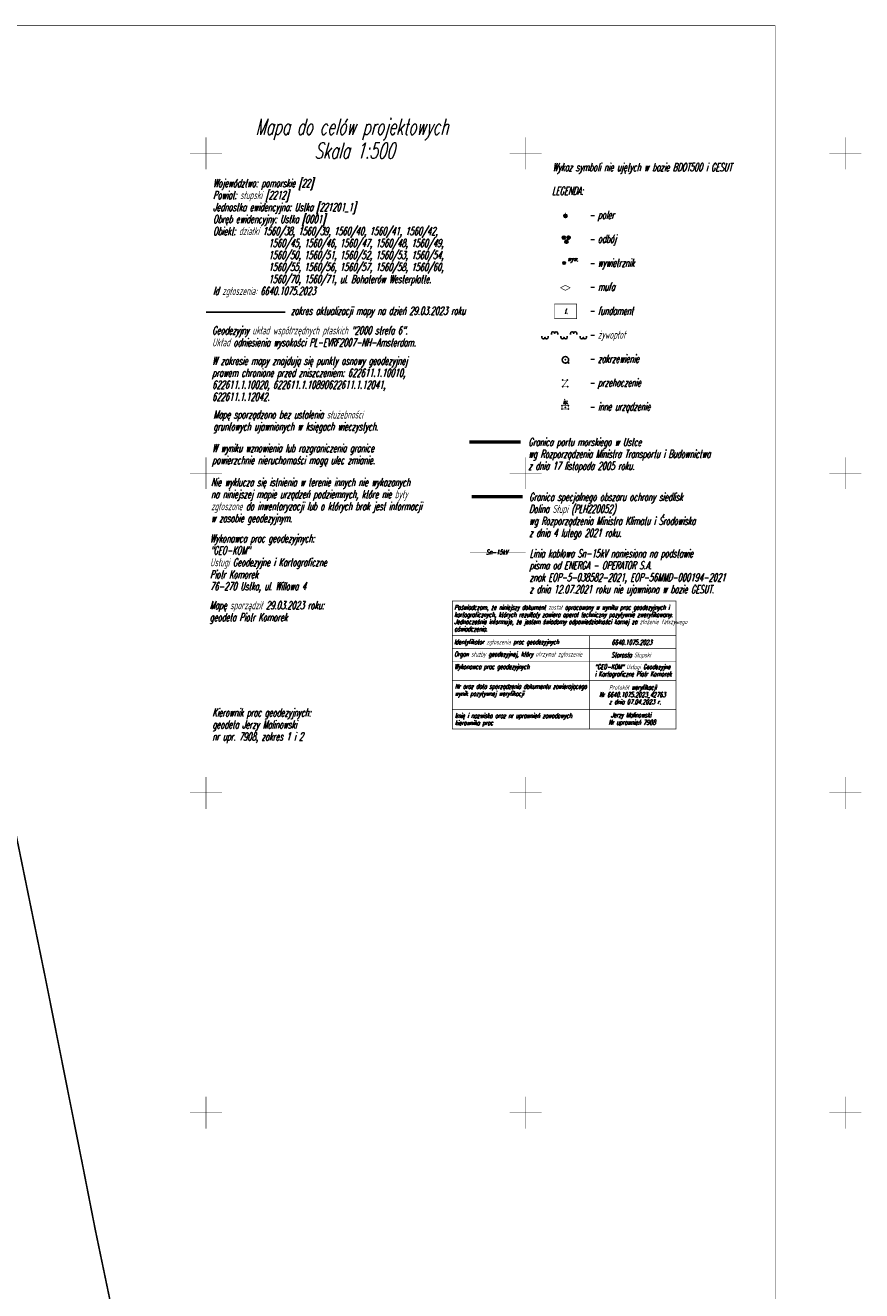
# Model space of a CAD drawing. Extents: x 6425777 to 6426103, y 6050596 to 6051176.
# Tile 72 of 72: x 6425972 to 6426103, y 6050972 to 6051170. Entities that reach past the tile are written whole.
import ezdxf

# ---------------------------------------------------------------- set-up
doc = ezdxf.new("R2010")
doc.units = 0
doc.header["$MEASUREMENT"] = 0
for name, pattern in [('BKO', [1.5, 1, -0.5]), ('BUR', [3, 2, -1]), ('GAP', [3, 2, -0.5, 0, -0.5])]:
    doc.linetypes.add(name, pattern=pattern)
doc.layers.get('0').update_dxf_attribs({"linetype": 'CONTINUOUS'})
for name, color, linetype in [('360_Fundament_obrys', 7, 'CONTINUOUS'), ('687_Mufa_na_przewodzie_SEPOD', 7, 'CONTINUOUS'), ('903_Zywoplot', 7, 'CONTINUOUS'), ('941_Zakrzewienie_symb__poj_', 7, 'CONTINUOUS'), ('991_Przehaczenie', 7, 'CONTINUOUS'), ('Granica_Natura_2000', 70, 'BUR'), ('Granica_portu_morskiego', 141, 'BUR'), ('inne_urzadzenie_techniczne___siec_inna__powierzchnia__Atr17', 7, 'CONTINUOUS'), ('metryka', 7, 'CONTINUOUS'), ('odboj_lub_dalba__punkt_', 7, 'CONTINUOUS'), ('poler__punkt_', 7, 'CONTINUOUS'), ('Ramka', 7, 'CONTINUOUS'), ('siatka', 1, 'CONTINUOUS'), ('Sn_15kV', 1, 'BKO'), ('Tabelka', 1, 'CONTINUOUS'), ('wywietrznik__punkt__Atr17', 7, 'CONTINUOUS'), ('Zakres', 7, 'GAP')]:
    doc.layers.add(name, color=color, linetype=linetype)
doc.styles.get("Standard").update_dxf_attribs({"font": 'simplex.shx', "width": 0.85})

msp = doc.modelspace()

# ---------------------------------------------------------------- linework, layer by layer
for p in [(6426056.2, 6051140.48), (6426056.2, 6051140.23), (6426055.95, 6051136.84), (6426056.36, 6051136.2), (6426056.7, 6051136.84), (6426056.01, 6051132.87), (6426056.2, 6051117.73), (6426056.2, 6051117.24), (6426056.7, 6051117.24), (6426055.77, 6051114.55), (6426055.77, 6051113.55), (6426056.52, 6051114.55), (6426056.58, 6051113.55), (6426055.68, 6051110.55), (6426055.68, 6051110.05), (6426056.68, 6051110.55), (6426056.68, 6051110.05)]:
    msp.add_point(p)
at = {"layer": '360_Fundament_obrys', "linetype": 'Continuous', "const_width": 0.09}
msp.add_lwpolyline([(6426057.97, 6051126.44), (6426054.49, 6051126.44), (6426054.49, 6051124.16), (6426057.96, 6051124.16)], close=True, dxfattribs=at)
at = {"layer": '687_Mufa_na_przewodzie_SEPOD', "linetype": 'Continuous', "const_width": 0.09}
msp.add_lwpolyline([(6426055.44, 6051128.99), (6426056.19, 6051129.39), (6426056.94, 6051128.99), (6426056.19, 6051128.59)], close=True, dxfattribs=at)
at = {"layer": '903_Zywoplot', "linetype": 'Continuous'}
for points in [[(6426053.5, 6051121.41), (6426053.5, 6051121.26, -1), (6426053, 6051121.26, -1), (6426052.5, 6051121.26), (6426052.5, 6051121.41)], [(6426055, 6051121.71), (6426055, 6051121.86, 1), (6426054.5, 6051121.86, 1), (6426054, 6051121.86), (6426054, 6051121.71)], [(6426056.5, 6051121.41), (6426056.5, 6051121.26, -1), (6426056, 6051121.26, -1), (6426055.5, 6051121.26), (6426055.5, 6051121.41)], [(6426058, 6051121.71), (6426058, 6051121.86, 1), (6426057.5, 6051121.86, 1), (6426057, 6051121.86), (6426057, 6051121.71)], [(6426059.5, 6051121.41), (6426059.5, 6051121.26, -1), (6426059, 6051121.26, -1), (6426058.5, 6051121.26), (6426058.5, 6051121.41)]]:
    msp.add_lwpolyline(points, format="xyb", dxfattribs=at)
at = {"layer": '941_Zakrzewienie_symb__poj_', "linetype": 'Continuous', "const_width": 0.09}
msp.add_lwpolyline([(6426056.2, 6051117.24), (6426056.7, 6051117.24)], dxfattribs=at)
at = {"layer": '941_Zakrzewienie_symb__poj_', "linetype": 'Continuous'}
msp.add_circle((6426056.2, 6051117.73), 0.5, dxfattribs=at)
at = {"layer": '991_Przehaczenie', "linetype": 'Continuous', "const_width": 0.09}
msp.add_lwpolyline([(6426055.77, 6051114.55), (6426056.52, 6051114.55), (6426055.77, 6051113.55), (6426056.58, 6051113.55)], dxfattribs=at)
at = {"layer": 'Granica_Natura_2000', "linetype": 'BUR', "const_width": 0.5}
msp.add_lwpolyline([(6426049.53, 6051096.33), (6426041.56, 6051096.33)], dxfattribs=at)
at = {"layer": 'Granica_portu_morskiego', "linetype": 'BUR', "const_width": 0.5}
msp.add_lwpolyline([(6426049.2, 6051104.88), (6426041.2, 6051104.88)], dxfattribs=at)
at = {"layer": 'inne_urzadzenie_techniczne___siec_inna__powierzchnia__Atr17', "linetype": 'Continuous', "const_width": 0.09}
msp.add_lwpolyline([(6426055.68, 6051110.55), (6426056.68, 6051110.55), (6426056.68, 6051110.05), (6426055.68, 6051110.05)], close=True, dxfattribs=at)
at = {"layer": 'inne_urzadzenie_techniczne___siec_inna__powierzchnia__Atr17'}
msp.add_point((6426056.18, 6051110.3), dxfattribs=at)
at = {"layer": 'odboj_lub_dalba__punkt_', "linetype": 'Continuous'}
for centre in [(6426055.95, 6051136.84), (6426056.7, 6051136.84), (6426056.36, 6051136.2)]:
    msp.add_circle(centre, 0.25, dxfattribs=at)
at = {"layer": 'poler__punkt_', "linetype": 'Continuous', "const_width": 0.09}
msp.add_lwpolyline([(6426056.2, 6051140.48), (6426056.2, 6051140.73)], dxfattribs=at)
at = {"layer": 'poler__punkt_', "linetype": 'Continuous'}
msp.add_circle((6426056.2, 6051140.23), 0.25, dxfattribs=at)
at = {"layer": 'Ramka', "linetype": 'Continuous', "const_width": 0.09}
msp.add_lwpolyline([(6425784, 6051170), (6426089, 6051170), (6426089, 6050603), (6425784, 6050603)], close=True, dxfattribs=at)
at = {"layer": 'siatka', "color": 2, "linetype": 'Continuous', "const_width": 0.07}
for points in [[(6426000, 6051147.5), (6426000, 6051152.5)], [(6426050, 6051147.5), (6426050, 6051152.5)], [(6426100, 6051147.5), (6426100, 6051152.5)], [(6425997.5, 6051150), (6426002.5, 6051150)], [(6426047.5, 6051150), (6426052.5, 6051150)], [(6426097.5, 6051150), (6426102.5, 6051150)], [(6426000, 6051097.5), (6426000, 6051102.5)], [(6426050, 6051097.5), (6426050, 6051102.5)], [(6426100, 6051097.5), (6426100, 6051102.5)], [(6425997.5, 6051100), (6426002.5, 6051100)], [(6426047.5, 6051100), (6426052.5, 6051100)], [(6426097.5, 6051100), (6426102.5, 6051100)], [(6426000, 6051047.5), (6426000, 6051052.5)], [(6426050, 6051047.5), (6426050, 6051052.5)], [(6426100, 6051047.5), (6426100, 6051052.5)], [(6425997.5, 6051050), (6426002.5, 6051050)], [(6426047.5, 6051050), (6426052.5, 6051050)], [(6426097.5, 6051050), (6426102.5, 6051050)], [(6426000, 6050997.5), (6426000, 6051002.5)], [(6426050, 6050997.5), (6426050, 6051002.5)], [(6426100, 6050997.5), (6426100, 6051002.5)], [(6425997.5, 6051000), (6426002.5, 6051000)], [(6426047.5, 6051000), (6426052.5, 6051000)], [(6426097.5, 6051000), (6426102.5, 6051000)]]:
    msp.add_lwpolyline(points, dxfattribs=at)
at = {"layer": 'Sn_15kV', "linetype": 'BKO', "const_width": 0.09}
msp.add_lwpolyline([(6426050.01, 6051087.64), (6426041.29, 6051087.64)], dxfattribs=at)
at = {"layer": 'Tabelka', "linetype": 'Continuous', "const_width": 0.09}
for points in [[(6426038.5, 6051080), (6426073.5, 6051080), (6426073.5, 6051060), (6426038.5, 6051060), (6426038.5, 6051080)], [(6426038.5, 6051074.6), (6426073.5, 6051074.6)], [(6426060, 6051060), (6426060, 6051074.6)], [(6426073.5, 6051072.6), (6426038.5, 6051072.6)], [(6426038.5, 6051070.6), (6426073.5, 6051070.6)], [(6426038.5, 6051067.6), (6426073.5, 6051067.6)], [(6426038.5, 6051063), (6426073.5, 6051063)]]:
    msp.add_lwpolyline(points, dxfattribs=at)
at = {"layer": 'wywietrznik__punkt__Atr17', "linetype": 'Continuous'}
msp.add_circle((6426056.01, 6051132.87), 0.2, dxfattribs=at)
at = {"layer": 'Zakres', "linetype": 'GAP', "const_width": 0.25}
for points in [[(6426012.42, 6051125.2), (6425999.98, 6051125.2)], [(6425997.79, 6050909.16), (6425982.67, 6050981.72), (6425980.54, 6050992.58), (6425980.52, 6050992.66), (6425974.96, 6051020.62), (6425974.93, 6051020.77), (6425968.94, 6051050.09)]]:
    msp.add_lwpolyline(points, dxfattribs=at)

# ---------------------------------------------------------------- texts
at = {"layer": '360_Fundament_obrys', "oblique": 15, "width": 0.62}
msp.add_text('f.', height=0.75, dxfattribs=at).set_placement((6426056.02, 6051124.92))
at = {"layer": 'inne_urzadzenie_techniczne___siec_inna__powierzchnia__Atr17', "oblique": 15, "width": 0.62}
msp.add_text('iu.', height=0.75, dxfattribs=at).set_placement((6426055.78, 6051110.79))
at = {"layer": 'metryka', "oblique": 15, "width": 0.62}
for s, height, p in [('Mapa do celów projektowych', 2.5, (6426007.71, 6051152.94)), ('        Skala 1:500', 2.5, (6426007.71, 6051149.19)), ('Wykaz symboli nie ujętych w bazie BDOT500 i GESUT', 1.25, (6426054.19, 6051147.23)), ('Województwo: pomorskie [22]', 1.25, (6426001.1, 6051144.74)), ('LEGENDA:', 1.25, (6426054.1, 6051143.53)), ('Powiat: słupski [2212]', 1.25, (6426001.1, 6051142.87)), ('Jednostka ewidencyjna: Ustka [221201_1]', 1.25, (6426001.1, 6051140.99)), ('          - poler', 1.25, (6426054.1, 6051139.78)), ('Obręb ewidencyjny: Ustka [0001]', 1.25, (6426001.1, 6051139.12)), ('Obiekt: działki 1560/38, 1560/39, 1560/40, 1560/41, 1560/42, ', 1.25, (6426001.1, 6051137.24)), ('          - odbój ', 1.25, (6426054.1, 6051136.03)), ('               1560/45, 1560/46, 1560/47, 1560/48, 1560/49, ', 1.25, (6426001.1, 6051135.37)), ('               1560/50, 1560/51, 1560/52, 1560/53, 1560/54,', 1.25, (6426001.1, 6051133.49)), ('               1560/55, 1560/56, 1560/57, 1560/58, 1560/60, ', 1.25, (6426001.1, 6051131.62)), ('          - wywietrznik', 1.25, (6426054.1, 6051132.28)), ('               1560/70, 1560/71, ul. Bohaterów Westerplatte.', 1.25, (6426001.1, 6051129.74)), ('Id zgłoszenia: 6640.1075.2023', 1.25, (6426001.1, 6051127.87)), ('          - mufa', 1.25, (6426054.1, 6051128.53)), ('zakres aktualizacji mapy na dzień 29.03.2023 roku', 1.25, (6426013.25, 6051124.77)), ('          - fundament', 1.25, (6426054.1, 6051124.78)), ('Geodezyjny układ współrzędnych płaskich "2000 strefa 6".', 1.25, (6426000.96, 6051121.71)), ('Układ odniesienia wysokości PL-EVRF2007-NH-Amsterdam.', 1.25, (6426000.96, 6051119.83)), ('          - żywopłot', 1.25, (6426054.1, 6051121.03)), ('W zakresie mapy znajdują się punkty osnowy geodezyjnej', 1.25, (6426000.96, 6051116.96)), ('          - zakrzewienie', 1.25, (6426054.1, 6051117.28)), ('prawem chronione przed zniszczeniem: 622611.1.10010,', 1.25, (6426000.96, 6051115.08)), ('622611.1.10020, 622611.1.10890622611.1.12041, ', 1.25, (6426000.96, 6051113.21)), ('          - przehaczenie', 1.25, (6426054.1, 6051113.53)), ('622611.1.12042.', 1.25, (6426000.96, 6051111.33)), ('          - inne urządzenie', 1.25, (6426054.1, 6051109.78)), ('Mapę sporządzono bez ustalenia służebności', 1.25, (6426001.14, 6051108.54)), ('gruntowych ujawnionych w księgach wieczystych.', 1.25, (6426001.14, 6051106.67)), ('Granica portu morskiego w Ustce', 1.25, (6426050.4, 6051104.25)), ('W wyniku wznowienia lub rozgraniczenia granice', 1.25, (6426000.96, 6051103.3)), ('wg Rozporządzenia Ministra Transportu i Budownictwa', 1.25, (6426050.4, 6051102.38)), ('powierzchnie nieruchomości mogą ulec zmianie.', 1.25, (6426000.96, 6051101.42)), ('z dnia 17 listopada 2005 roku.', 1.25, (6426050.4, 6051100.5)), ('Nie wyklucza się istnienia w terenie innych nie wykazanych', 1.25, (6426000.78, 6051097.95)), ('na niniejszej mapie urządzeń podziemnych, które nie były', 1.25, (6426000.78, 6051096.08)), ('zgłoszone do inwentaryzacji lub o których brak jest informacji', 1.25, (6426000.78, 6051094.2)), ('Granica specjalnego obszaru ochrony siedlisk', 1.25, (6426050.52, 6051095.65)), ('w zasobie geodezyjnym.', 1.25, (6426000.78, 6051092.33)), ('wg Rozporządzenia Ministra Klimatu i Środowiska', 1.25, (6426050.52, 6051091.9)), ('Dolina Słupi (PLH220052)', 1.25, (6426050.52, 6051093.78)), ('z dnia 4 lutego 2021 roku.', 1.25, (6426050.52, 6051090.03)), ('Wykonawca prac geodezyjnych:', 1.25, (6426000.63, 6051089.18)), ('"GEO-KOM" ', 1.25, (6426000.63, 6051087.3)), ('Linia kablowa Sn-15kV naniesiona na podstawie ', 1.25, (6426050.59, 6051086.83)), ('Usługi Geodezyjne i Kartograficzne', 1.25, (6426000.63, 6051085.43)), ('pisma od ENERGA - OPERATOR S.A.', 1.25, (6426050.59, 6051084.96)), ('Piotr Komorek', 1.25, (6426000.63, 6051083.55)), ('znak EOP-5-038582-2021, EOP-56MMD-000194-2021', 1.25, (6426050.59, 6051083.08)), ('76-270 Ustka, ul. Willowa 4', 1.25, (6426000.63, 6051081.68)), ('z dnia 12.07.2021 roku nie ujawniona w bazie GESUT.', 1.25, (6426050.59, 6051081.21)), ('Mapę sporządził 29.03.2023 roku:', 1.25, (6426000.57, 6051078.71)), ('geodeta Piotr Komorek', 1.25, (6426000.57, 6051076.83)), ('Kierownik prac geodezyjnych:', 1.25, (6426000.99, 6051061.93)), ('geodeta Jerzy Malinowski', 1.25, (6426000.99, 6051060.05)), ('nr upr. 7908, zakres 1 i 2', 1.25, (6426000.99, 6051058.18))]:
    msp.add_text(s, height=height, dxfattribs=at).set_placement(p)
at = {"layer": 'Sn_15kV', "oblique": 15, "width": 0.62}
msp.add_text('Sn-15kV', height=0.75, dxfattribs=at).set_placement((6426043.79, 6051087.28))
at = {"layer": 'Tabelka', "oblique": 15, "width": 0.62}
for s, p in [('Poświadczam, że niniejszy dokument został opracowany w wyniku prac geodezyjnych i ', (6426038.83, 6051078.63)), ('kartograficznych, których rezultaty zawiera operat techniczny pozytywnie zweryfikowany. ', (6426038.83, 6051077.5)), ('Jednocześnie informuje, że jestem świadomy odpowiedzialności karnej za złożenie fałszywego', (6426038.83, 6051076.38)), ('oświadczenia.', (6426038.83, 6051075.25)), ('Identyfikator zgłoszenia prac geodezyjnych', (6426038.79, 6051073.23)), ('Organ służby geodezyjnej, który otrzymał zgłoszenie', (6426038.82, 6051071.32)), ('Starosta Słupski', (6426063.37, 6051071.19)), ('Wykonawca prac geodezyjnych', (6426038.82, 6051069.36)), ('wynik pozytywnej weryfikacji', (6426038.92, 6051065.15)), ('Nr oraz data sporządzenia dokumentu zawierającego', (6426038.92, 6051066.27)), ('Imię i nazwisko oraz nr uprawnień zawodowych', (6426038.91, 6051061.69)), ('kierownika prac', (6426038.91, 6051060.57))]:
    msp.add_text(s, height=0.75, dxfattribs=at).set_placement(p)
at = {"layer": 'Tabelka', "color": 5, "oblique": 15, "width": 0.62}
for s, p in [('6640.1075.2023', (6426063.42, 6051073.16)), ('"GEO-KOM" Usługi Geodezyjne ', (6426060.79, 6051069.34)), ('i Kartograficzne Piotr Komorek', (6426060.79, 6051068.22)), ('Nr 6640.1075.2023_42763', (6426061.47, 6051064.99)), ('    Protokół weryfikacji ', (6426061.47, 6051066.11)), ('    z dnia 07.04.2023 r.', (6426061.47, 6051063.86)), (' Jerzy Malinowski', (6426062.94, 6051061.79)), ('Nr uprawnień 7908', (6426062.94, 6051060.66))]:
    msp.add_text(s, height=0.75, dxfattribs=at).set_placement(p)
at = {"layer": 'wywietrznik__punkt__Atr17', "oblique": 15, "width": 0.62}
msp.add_text('wyw.', height=0.75, dxfattribs=at).set_placement((6426056.52, 6051133.14))

doc.saveas('drawing.dxf')
